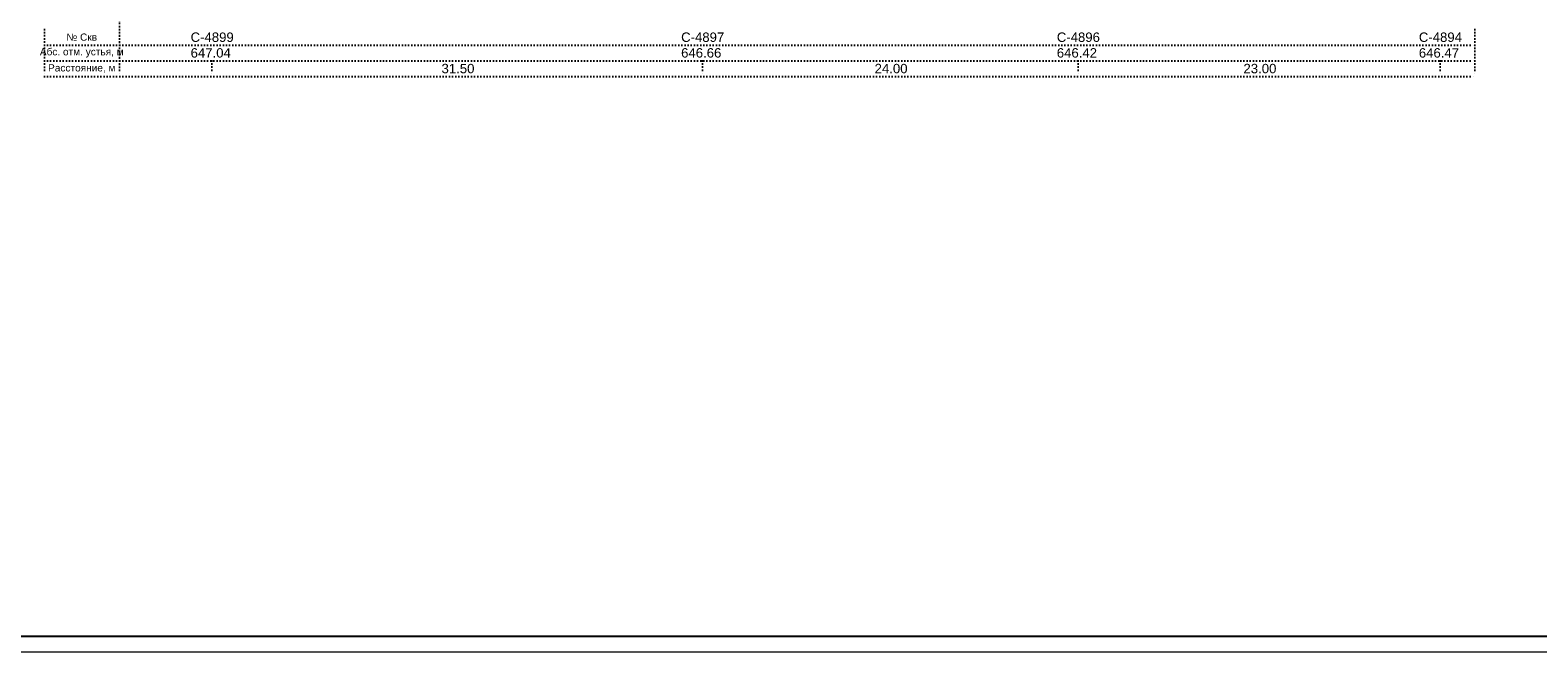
# Model space of a CAD drawing. Header units: millimetres. Extents: x -56135 to 1694203, y -446411 to -23139.
# Tile 61 of 256: x 378540 to 426598, y -157905 to -138079. Entities that reach past the tile are written whole.
import ezdxf

# ---------------------------------------------------------------- set-up
doc = ezdxf.new("R2010")
doc.units = ezdxf.units.MM
doc.linetypes.add('CONTI', pattern=[1, 0, 1])
doc.layers.add('CUT_LRS', color=7, linetype='CONTI')
doc.layers.add('ТОЛСТЫЕ_ОСНОВНЫЕ', color=6, linetype='Continuous')
doc.layers.add('ТОНКИЕ', color=7, linetype='Continuous', lineweight=9)
doc.styles.get("Standard").update_dxf_attribs({"font": 'arial.ttf'})

# ---------------------------------------------------------------- blocks, each defined once
blk = doc.blocks.new('*U42')
at = {"layer": 'ТОЛСТЫЕ_ОСНОВНЫЕ', "color": 6}
blk.add_lwpolyline([(20, 5), (1256, 5), (1256, 589), (20, 589)], close=True, dxfattribs=at)
at = {"layer": 'ТОНКИЕ'}
blk.add_lwpolyline([(0, 0), (1261, 0), (1261, 594), (0, 594)], close=True, dxfattribs=at)
blk = doc.blocks.new('геология разряи 2-2')
for p, q in [((235.94, -194.78), (235.94, -524.05)), ((212.02, -511.05), (212.02, -526.05)), ((235.94, -511.05), (235.94, -526.05)), ((667.94, -511.05), (667.94, -526.05)), ((212.02, -516.05), (667.94, -516.05)), ((212.02, -521.05), (667.94, -521.05)), ((265.44, -521.05), (265.44, -526.05)), ((421.79, -521.05), (421.79, -526.05)), ((541.54, -521.05), (541.54, -526.05)), ((656.94, -521.05), (656.94, -526.05)), ((212.02, -526.05), (667.94, -526.05))]:
    blk.add_line(p, q)
for s, p in [('C-4899', (258.64, -515.05)), ('C-4897', (414.99, -515.05)), ('C-4896', (534.74, -515.05)), ('C-4894', (650.14, -515.05)), ('647.04', (258.64, -520.05)), ('646.66', (414.99, -520.05)), ('646.42', (534.74, -520.05)), ('646.47', (650.14, -520.05)), ('31.50', (338.62, -525.05)), ('24.00', (476.67, -525.05)), ('23.00', (594.24, -525.05))]:
    blk.add_text(s, height=3).set_placement(p)
at = {"layer": 'CUT_LRS', "char_height": 2.3, "width": 50.4558, "attachment_point": 5}
for s, insert in [('№ Скв', (223.94, -513.54)), ('Абс. отм. устья, м', (223.94, -518.54)), ('Расстояние, м', (223.94, -523.54))]:
    blk.add_mtext(s, dxfattribs=dict(at, insert=insert))

msp = doc.modelspace()

# ---------------------------------------------------------------- block references
at = {"xscale": 100, "yscale": 100, "zscale": 100}
msp.add_blockref('*U42', (324717.5, -157904.7), dxfattribs=at)
at = {"layer": 'CUT_LRS', "linetype": 'Continuous', "xscale": 100, "yscale": 100, "zscale": 100}
msp.add_blockref('геология разряи 2-2', (357791.3, -86949.1), dxfattribs=at)

doc.saveas('drawing.dxf')
